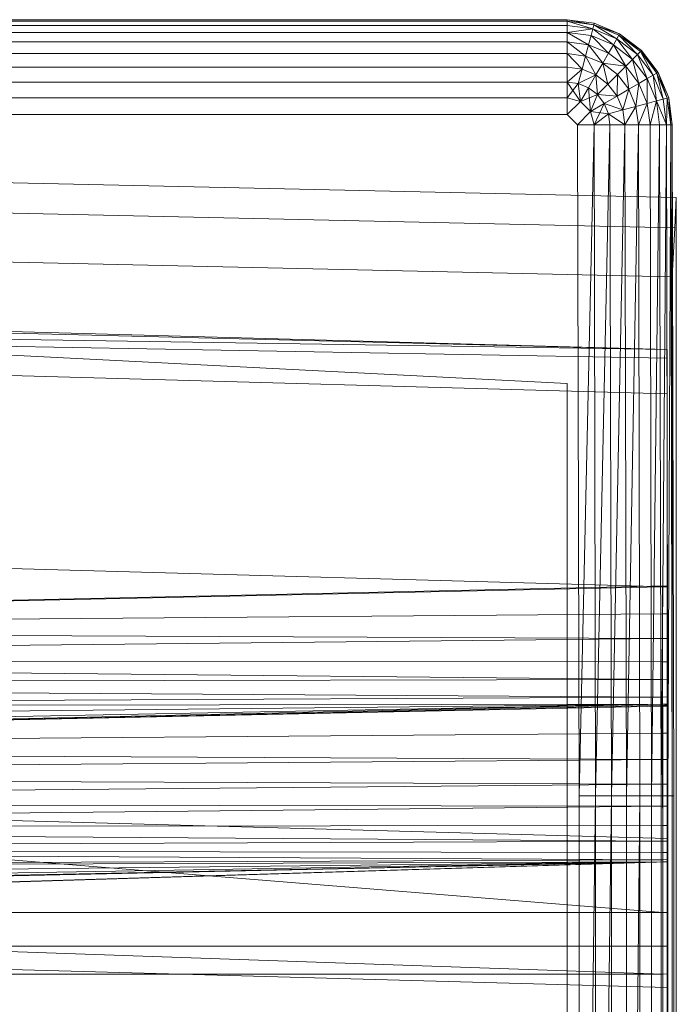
# Model space of a CAD drawing. Header units: metres. Extents: x 391.1 to 427.5, y 12.7 to 28.4.
# Tile 191 of 222: x 412.7825 to 412.874, y 19.1951 to 19.3322. Entities that reach past the tile are written whole.
import ezdxf

# ---------------------------------------------------------------- set-up
doc = ezdxf.new("R2010")
doc.units = ezdxf.units.M
doc.layers.add('A-DETL-____-MBND', color=7, linetype='Continuous', lineweight=18)

# ---------------------------------------------------------------- blocks, each defined once
blk = doc.blocks.new('Family - Inodor PS-1-153649-01_ENLLUMENAT_PS1')
at = {"layer": 'A-DETL-____-MBND', "color": 253, "true_color": 0xaaaaaa}
for p, q in [((0.57723, 0.40291), (0.71226, 0.40291)), ((0.57723, 0.40291), (0.71226, 0.40291)), ((0.57723, 0.40291), (0.71226, 0.40291)), ((0.71226, 0.40291), (0.57723, 0.40291)), ((0.57723, 0.40271), (0.71226, 0.40271)), ((0.71226, 0.40271), (0.57723, 0.40271)), ((0.57723, 0.40271), (0.71226, 0.40271)), ((0.57723, 0.40211), (0.71226, 0.40211)), ((0.71226, 0.40211), (0.57723, 0.40211)), ((0.57723, 0.40211), (0.71226, 0.40211)), ((0.71226, 0.40291), (0.71605, 0.40241)), ((0.71226, 0.40271), (0.71226, 0.40291)), ((0.71226, 0.40291), (0.71605, 0.40241)), ((0.71226, 0.40291), (0.71605, 0.40241)), ((0.71226, 0.40291), (0.71605, 0.40241)), ((0.71226, 0.40291), (0.716, 0.40221)), ((0.71226, 0.40271), (0.71226, 0.40291)), ((0.71226, 0.40291), (0.716, 0.40221)), ((0.71226, 0.40291), (0.71226, 0.40271)), ((0.71226, 0.40211), (0.71226, 0.40271)), ((0.71226, 0.40271), (0.716, 0.40221)), ((0.71226, 0.40211), (0.71226, 0.40271)), ((0.71226, 0.40271), (0.71584, 0.40164)), ((0.71226, 0.40271), (0.716, 0.40221)), ((0.71226, 0.40271), (0.71584, 0.40164)), ((0.71226, 0.40271), (0.71226, 0.40211)), ((0.71226, 0.40271), (0.716, 0.40221)), ((0.71226, 0.40211), (0.71226, 0.40114)), ((0.71226, 0.40211), (0.71584, 0.40164)), ((0.71226, 0.40211), (0.71226, 0.40114)), ((0.71226, 0.40211), (0.71584, 0.40164)), ((0.71226, 0.40211), (0.71226, 0.40114)), ((0.71226, 0.40211), (0.71584, 0.40164)), ((0.71584, 0.40164), (0.716, 0.40221)), ((0.71584, 0.40164), (0.716, 0.40221)), ((0.716, 0.40221), (0.71584, 0.40164)), ((0.716, 0.40221), (0.71605, 0.40241)), ((0.716, 0.40221), (0.71605, 0.40241)), ((0.71605, 0.40241), (0.716, 0.40221)), ((0.716, 0.40221), (0.71948, 0.40077)), ((0.716, 0.40221), (0.71948, 0.40077)), ((0.716, 0.40221), (0.71918, 0.40025)), ((0.716, 0.40221), (0.71918, 0.40025)), ((0.716, 0.40221), (0.71958, 0.40094)), ((0.716, 0.40221), (0.71948, 0.40077)), ((0.716, 0.40221), (0.71958, 0.40094)), ((0.71605, 0.40241), (0.71958, 0.40094)), ((0.71605, 0.40241), (0.71958, 0.40094)), ((0.71605, 0.40241), (0.71958, 0.40094)), ((0.71605, 0.40241), (0.71958, 0.40094)), ((0.57723, 0.40114), (0.71226, 0.40114)), ((0.71226, 0.40114), (0.57723, 0.40114)), ((0.57723, 0.40114), (0.71226, 0.40114)), ((0.71226, 0.40114), (0.71584, 0.40164)), ((0.71584, 0.40164), (0.71226, 0.40114)), ((0.71226, 0.39982), (0.71226, 0.40114)), ((0.71226, 0.40114), (0.71559, 0.4007)), ((0.71226, 0.39982), (0.71226, 0.40114)), ((0.71226, 0.40114), (0.71525, 0.39942)), ((0.71226, 0.40114), (0.71559, 0.4007)), ((0.71226, 0.40114), (0.71525, 0.39942)), ((0.71226, 0.40114), (0.71226, 0.39982)), ((0.71226, 0.40114), (0.71559, 0.4007)), ((0.71525, 0.39942), (0.71559, 0.4007)), ((0.71525, 0.39942), (0.71559, 0.4007)), ((0.71559, 0.4007), (0.71525, 0.39942)), ((0.71559, 0.4007), (0.71584, 0.40164)), ((0.71559, 0.4007), (0.71584, 0.40164)), ((0.71584, 0.40164), (0.71559, 0.4007)), ((0.71559, 0.4007), (0.7187, 0.39941)), ((0.71559, 0.4007), (0.7187, 0.39941)), ((0.71559, 0.4007), (0.71804, 0.39827)), ((0.71559, 0.4007), (0.71804, 0.39827)), ((0.71559, 0.4007), (0.7187, 0.39941)), ((0.71584, 0.40164), (0.71918, 0.40025)), ((0.71584, 0.40164), (0.71918, 0.40025)), ((0.71584, 0.40164), (0.7187, 0.39941)), ((0.71584, 0.40164), (0.7187, 0.39941)), ((0.71584, 0.40164), (0.71918, 0.40025)), ((0.71918, 0.40025), (0.71948, 0.40077)), ((0.71918, 0.40025), (0.71948, 0.40077)), ((0.71948, 0.40077), (0.71918, 0.40025)), ((0.71948, 0.40077), (0.71958, 0.40094)), ((0.71948, 0.40077), (0.71958, 0.40094)), ((0.71958, 0.40094), (0.71948, 0.40077)), ((0.71948, 0.40077), (0.72247, 0.39847)), ((0.71948, 0.40077), (0.72247, 0.39847)), ((0.71948, 0.40077), (0.72205, 0.39805)), ((0.71948, 0.40077), (0.72205, 0.39805)), ((0.71948, 0.40077), (0.72262, 0.39862)), ((0.71948, 0.40077), (0.72247, 0.39847)), ((0.71948, 0.40077), (0.72262, 0.39862)), ((0.71958, 0.40094), (0.72262, 0.39862)), ((0.71958, 0.40094), (0.72262, 0.39862)), ((0.71958, 0.40094), (0.72262, 0.39862)), ((0.71958, 0.40094), (0.72262, 0.39862)), ((0.57723, 0.39982), (0.71226, 0.39982)), ((0.71226, 0.39982), (0.57723, 0.39982)), ((0.57723, 0.39982), (0.71226, 0.39982)), ((0.71226, 0.39819), (0.71226, 0.39982)), ((0.71226, 0.39982), (0.71525, 0.39942)), ((0.71226, 0.39819), (0.71226, 0.39982)), ((0.71226, 0.39982), (0.71483, 0.39785)), ((0.71226, 0.39982), (0.71525, 0.39942)), ((0.71226, 0.39982), (0.71483, 0.39785)), ((0.71226, 0.39982), (0.71226, 0.39819)), ((0.71226, 0.39982), (0.71525, 0.39942)), ((0.71483, 0.39785), (0.71525, 0.39942)), ((0.71483, 0.39785), (0.71525, 0.39942)), ((0.71525, 0.39942), (0.71483, 0.39785)), ((0.71525, 0.39942), (0.71804, 0.39827)), ((0.71525, 0.39942), (0.71722, 0.39686)), ((0.71525, 0.39942), (0.71804, 0.39827)), ((0.71525, 0.39942), (0.71722, 0.39686)), ((0.71525, 0.39942), (0.71804, 0.39827)), ((0.71804, 0.39827), (0.7187, 0.39941)), ((0.71804, 0.39827), (0.7187, 0.39941)), ((0.7187, 0.39941), (0.71804, 0.39827)), ((0.7187, 0.39941), (0.71918, 0.40025)), ((0.7187, 0.39941), (0.71918, 0.40025)), ((0.71918, 0.40025), (0.7187, 0.39941)), ((0.7187, 0.39941), (0.72136, 0.39736)), ((0.7187, 0.39941), (0.72136, 0.39736)), ((0.7187, 0.39941), (0.72043, 0.39643)), ((0.7187, 0.39941), (0.72043, 0.39643)), ((0.7187, 0.39941), (0.72136, 0.39736)), ((0.71918, 0.40025), (0.72205, 0.39805)), ((0.71918, 0.40025), (0.72205, 0.39805)), ((0.71918, 0.40025), (0.72136, 0.39736)), ((0.71918, 0.40025), (0.72136, 0.39736)), ((0.71918, 0.40025), (0.72205, 0.39805)), ((0.57723, 0.39819), (0.71226, 0.39819)), ((0.71226, 0.39819), (0.57723, 0.39819)), ((0.57723, 0.39819), (0.71226, 0.39819)), ((0.71226, 0.39631), (0.71226, 0.39819)), ((0.71226, 0.39819), (0.71483, 0.39785)), ((0.71226, 0.39631), (0.71226, 0.39819)), ((0.71226, 0.39819), (0.71434, 0.39603)), ((0.71226, 0.39819), (0.71483, 0.39785)), ((0.71226, 0.39819), (0.71434, 0.39603)), ((0.71226, 0.39819), (0.71226, 0.39631)), ((0.71226, 0.39819), (0.71483, 0.39785)), ((0.71434, 0.39603), (0.71483, 0.39785)), ((0.71434, 0.39603), (0.71483, 0.39785)), ((0.71483, 0.39785), (0.71434, 0.39603)), ((0.71483, 0.39785), (0.71722, 0.39686)), ((0.71483, 0.39785), (0.71628, 0.39523)), ((0.71483, 0.39785), (0.71722, 0.39686)), ((0.71483, 0.39785), (0.71628, 0.39523)), ((0.71483, 0.39785), (0.71722, 0.39686)), ((0.71722, 0.39686), (0.71804, 0.39827)), ((0.71722, 0.39686), (0.71804, 0.39827)), ((0.71804, 0.39827), (0.71722, 0.39686)), ((0.71804, 0.39827), (0.72043, 0.39643)), ((0.71804, 0.39827), (0.72043, 0.39643)), ((0.71804, 0.39827), (0.72043, 0.39643)), ((0.72136, 0.39736), (0.72205, 0.39805)), ((0.72136, 0.39736), (0.72205, 0.39805)), ((0.72205, 0.39805), (0.72136, 0.39736)), ((0.72205, 0.39805), (0.72247, 0.39847)), ((0.72205, 0.39805), (0.72247, 0.39847)), ((0.72247, 0.39847), (0.72205, 0.39805)), ((0.72205, 0.39805), (0.72425, 0.39518)), ((0.72205, 0.39805), (0.72425, 0.39518)), ((0.72205, 0.39805), (0.72341, 0.3947)), ((0.72205, 0.39805), (0.72341, 0.3947)), ((0.72205, 0.39805), (0.72425, 0.39518)), ((0.72247, 0.39847), (0.72262, 0.39862)), ((0.72247, 0.39847), (0.72262, 0.39862)), ((0.72262, 0.39862), (0.72247, 0.39847)), ((0.72247, 0.39847), (0.72477, 0.39548)), ((0.72247, 0.39847), (0.72477, 0.39548)), ((0.72247, 0.39847), (0.72425, 0.39518)), ((0.72247, 0.39847), (0.72425, 0.39518)), ((0.72247, 0.39847), (0.72477, 0.39548)), ((0.72262, 0.39862), (0.72494, 0.39558)), ((0.72262, 0.39862), (0.72494, 0.39558)), ((0.72262, 0.39862), (0.72494, 0.39558)), ((0.72262, 0.39862), (0.72494, 0.39558)), ((0.72262, 0.39862), (0.72477, 0.39548)), ((0.72262, 0.39862), (0.72477, 0.39548)), ((0.57723, 0.39631), (0.71226, 0.39631)), ((0.71226, 0.39631), (0.57723, 0.39631)), ((0.57723, 0.39631), (0.71226, 0.39631)), ((0.71226, 0.39631), (0.71226, 0.39423)), ((0.71226, 0.39631), (0.71434, 0.39603)), ((0.71226, 0.39631), (0.71226, 0.39423)), ((0.71226, 0.39631), (0.71434, 0.39603)), ((0.71226, 0.39631), (0.71226, 0.39423)), ((0.71226, 0.39631), (0.71434, 0.39603)), ((0.71628, 0.39523), (0.71722, 0.39686)), ((0.71628, 0.39523), (0.71722, 0.39686)), ((0.71722, 0.39686), (0.71628, 0.39523)), ((0.71722, 0.39686), (0.71928, 0.39528)), ((0.71722, 0.39686), (0.71795, 0.39395)), ((0.71722, 0.39686), (0.71928, 0.39528)), ((0.71722, 0.39686), (0.71795, 0.39395)), ((0.71722, 0.39686), (0.72043, 0.39643)), ((0.71722, 0.39686), (0.71928, 0.39528)), ((0.71722, 0.39686), (0.72043, 0.39643)), ((0.71928, 0.39528), (0.72043, 0.39643)), ((0.71928, 0.39528), (0.72043, 0.39643)), ((0.72043, 0.39643), (0.71928, 0.39528)), ((0.72043, 0.39643), (0.72136, 0.39736)), ((0.72043, 0.39643), (0.72136, 0.39736)), ((0.72136, 0.39736), (0.72043, 0.39643)), ((0.72043, 0.39643), (0.72227, 0.39404)), ((0.72043, 0.39643), (0.72227, 0.39404)), ((0.72043, 0.39643), (0.72086, 0.39322)), ((0.72043, 0.39643), (0.72086, 0.39322)), ((0.72043, 0.39643), (0.72227, 0.39404)), ((0.72136, 0.39736), (0.72341, 0.3947)), ((0.72136, 0.39736), (0.72341, 0.3947)), ((0.72136, 0.39736), (0.72227, 0.39404)), ((0.72136, 0.39736), (0.72227, 0.39404)), ((0.72136, 0.39736), (0.72341, 0.3947)), ((0.71226, 0.39423), (0.71434, 0.39603)), ((0.71434, 0.39603), (0.71226, 0.39423)), ((0.71434, 0.39603), (0.7138, 0.39402)), ((0.71434, 0.39603), (0.7138, 0.39402)), ((0.71434, 0.39603), (0.7138, 0.39402)), ((0.7138, 0.39402), (0.71628, 0.39523)), ((0.71628, 0.39523), (0.7138, 0.39402)), ((0.71434, 0.39603), (0.71628, 0.39523)), ((0.71434, 0.39603), (0.71628, 0.39523)), ((0.71434, 0.39603), (0.71628, 0.39523)), ((0.71524, 0.39343), (0.71628, 0.39523)), ((0.71524, 0.39343), (0.71628, 0.39523)), ((0.71628, 0.39523), (0.71524, 0.39343)), ((0.71628, 0.39523), (0.71795, 0.39395)), ((0.71628, 0.39523), (0.71648, 0.39248)), ((0.71628, 0.39523), (0.71795, 0.39395)), ((0.71628, 0.39523), (0.71648, 0.39248)), ((0.71628, 0.39523), (0.71795, 0.39395)), ((0.71795, 0.39395), (0.71928, 0.39528)), ((0.71795, 0.39395), (0.71928, 0.39528)), ((0.71928, 0.39528), (0.71795, 0.39395)), ((0.71928, 0.39528), (0.71923, 0.39228)), ((0.71928, 0.39528), (0.71923, 0.39228)), ((0.71928, 0.39528), (0.72086, 0.39322)), ((0.71928, 0.39528), (0.72086, 0.39322)), ((0.71928, 0.39528), (0.72086, 0.39322)), ((0.72341, 0.3947), (0.72425, 0.39518)), ((0.72341, 0.3947), (0.72425, 0.39518)), ((0.72425, 0.39518), (0.72341, 0.3947)), ((0.72425, 0.39518), (0.72477, 0.39548)), ((0.72425, 0.39518), (0.72477, 0.39548)), ((0.72477, 0.39548), (0.72425, 0.39518)), ((0.72425, 0.39518), (0.72564, 0.39184)), ((0.72425, 0.39518), (0.72564, 0.39184)), ((0.72425, 0.39518), (0.7247, 0.39159)), ((0.72425, 0.39518), (0.7247, 0.39159)), ((0.72425, 0.39518), (0.72564, 0.39184)), ((0.72477, 0.39548), (0.72494, 0.39558)), ((0.72477, 0.39548), (0.72494, 0.39558)), ((0.72494, 0.39558), (0.72477, 0.39548)), ((0.72477, 0.39548), (0.72621, 0.392)), ((0.72477, 0.39548), (0.72621, 0.392)), ((0.72477, 0.39548), (0.72564, 0.39184)), ((0.72477, 0.39548), (0.72564, 0.39184)), ((0.72477, 0.39548), (0.72621, 0.392)), ((0.72494, 0.39558), (0.72641, 0.39205)), ((0.72494, 0.39558), (0.72641, 0.39205)), ((0.72494, 0.39558), (0.72641, 0.39205)), ((0.72494, 0.39558), (0.72641, 0.39205)), ((0.72494, 0.39558), (0.72621, 0.392)), ((0.72494, 0.39558), (0.72621, 0.392)), ((0.57723, 0.39423), (0.71226, 0.39423)), ((0.71226, 0.39423), (0.57723, 0.39423)), ((0.57723, 0.39423), (0.71226, 0.39423)), ((0.71226, 0.39423), (0.71226, 0.39201)), ((0.71226, 0.39423), (0.7138, 0.39402)), ((0.71226, 0.39201), (0.71226, 0.39423)), ((0.71226, 0.39423), (0.71413, 0.39151)), ((0.71226, 0.39423), (0.7138, 0.39402)), ((0.71226, 0.39423), (0.71413, 0.39151)), ((0.71226, 0.39423), (0.71226, 0.39201)), ((0.71226, 0.39423), (0.7138, 0.39402)), ((0.71226, 0.39201), (0.7138, 0.39402)), ((0.7138, 0.39402), (0.71413, 0.39151)), ((0.7138, 0.39402), (0.71524, 0.39343)), ((0.7138, 0.39402), (0.71524, 0.39343)), ((0.7138, 0.39402), (0.71413, 0.39151)), ((0.7138, 0.39402), (0.71413, 0.39151)), ((0.7138, 0.39402), (0.71524, 0.39343)), ((0.71648, 0.39248), (0.71795, 0.39395)), ((0.71648, 0.39248), (0.71795, 0.39395)), ((0.71795, 0.39395), (0.71648, 0.39248)), ((0.71795, 0.39395), (0.71923, 0.39228)), ((0.71795, 0.39395), (0.71923, 0.39228)), ((0.71795, 0.39395), (0.71923, 0.39228)), ((0.72086, 0.39322), (0.72227, 0.39404)), ((0.72086, 0.39322), (0.72227, 0.39404)), ((0.72227, 0.39404), (0.72086, 0.39322)), ((0.72227, 0.39404), (0.72185, 0.39083)), ((0.72227, 0.39404), (0.72185, 0.39083)), ((0.72227, 0.39404), (0.72341, 0.3947)), ((0.72227, 0.39404), (0.72341, 0.3947)), ((0.72341, 0.3947), (0.72227, 0.39404)), ((0.72227, 0.39404), (0.72342, 0.39125)), ((0.72227, 0.39404), (0.72342, 0.39125)), ((0.72227, 0.39404), (0.72342, 0.39125)), ((0.72341, 0.3947), (0.7247, 0.39159)), ((0.72341, 0.3947), (0.7247, 0.39159)), ((0.72341, 0.3947), (0.72342, 0.39125)), ((0.72341, 0.3947), (0.72342, 0.39125)), ((0.72341, 0.3947), (0.7247, 0.39159)), ((0.71413, 0.39151), (0.71524, 0.39343)), ((0.71413, 0.39151), (0.71524, 0.39343)), ((0.71524, 0.39343), (0.71413, 0.39151)), ((0.71413, 0.39151), (0.71648, 0.39248)), ((0.71524, 0.39343), (0.71648, 0.39248)), ((0.71524, 0.39343), (0.71551, 0.39013)), ((0.71524, 0.39343), (0.71648, 0.39248)), ((0.71524, 0.39343), (0.71551, 0.39013)), ((0.71524, 0.39343), (0.71648, 0.39248)), ((0.71551, 0.39013), (0.71648, 0.39248)), ((0.71648, 0.39248), (0.71551, 0.39013)), ((0.71648, 0.39248), (0.71551, 0.39013)), ((0.71648, 0.39248), (0.71743, 0.39124)), ((0.71648, 0.39248), (0.71743, 0.39124)), ((0.71648, 0.39248), (0.71923, 0.39228)), ((0.71648, 0.39248), (0.71743, 0.39124)), ((0.71648, 0.39248), (0.71923, 0.39228)), ((0.71743, 0.39124), (0.71923, 0.39228)), ((0.71743, 0.39124), (0.71923, 0.39228)), ((0.71923, 0.39228), (0.71743, 0.39124)), ((0.71923, 0.39228), (0.72086, 0.39322)), ((0.71923, 0.39228), (0.72086, 0.39322)), ((0.72086, 0.39322), (0.71923, 0.39228)), ((0.71923, 0.39228), (0.72003, 0.39034)), ((0.71923, 0.39228), (0.72003, 0.39034)), ((0.71923, 0.39228), (0.72003, 0.39034)), ((0.72086, 0.39322), (0.72003, 0.39034)), ((0.72086, 0.39322), (0.72003, 0.39034)), ((0.72086, 0.39322), (0.72185, 0.39083)), ((0.72086, 0.39322), (0.72185, 0.39083)), ((0.72086, 0.39322), (0.72185, 0.39083)), ((0.57723, 0.39201), (0.71226, 0.39201)), ((0.71226, 0.39201), (0.57723, 0.39201)), ((0.57723, 0.39201), (0.71226, 0.39201)), ((0.71226, 0.39201), (0.71226, 0.38973)), ((0.71226, 0.39201), (0.71413, 0.39151)), ((0.71226, 0.39201), (0.71226, 0.38973)), ((0.71226, 0.39201), (0.71413, 0.39151)), ((0.71226, 0.39201), (0.71226, 0.38973)), ((0.71226, 0.39201), (0.71413, 0.39151)), ((0.71226, 0.38973), (0.71413, 0.39151)), ((0.71226, 0.38973), (0.71413, 0.39151)), ((0.71413, 0.39151), (0.71226, 0.38973)), ((0.71413, 0.39151), (0.71551, 0.39013)), ((0.71551, 0.39013), (0.71413, 0.39151)), ((0.71413, 0.39151), (0.71551, 0.39013)), ((0.71551, 0.39013), (0.71743, 0.39124)), ((0.71551, 0.39013), (0.71743, 0.39124)), ((0.71743, 0.39124), (0.71551, 0.39013)), ((0.71743, 0.39124), (0.71601, 0.38826)), ((0.71743, 0.39124), (0.71601, 0.38826)), ((0.71743, 0.39124), (0.71802, 0.3898)), ((0.71743, 0.39124), (0.71802, 0.3898)), ((0.71743, 0.39124), (0.72003, 0.39034)), ((0.71743, 0.39124), (0.71802, 0.3898)), ((0.71743, 0.39124), (0.72003, 0.39034)), ((0.72003, 0.39034), (0.72185, 0.39083)), ((0.72003, 0.39034), (0.72185, 0.39083)), ((0.72185, 0.39083), (0.72003, 0.39034)), ((0.72031, 0.38826), (0.72185, 0.39083)), ((0.72185, 0.39083), (0.72031, 0.38826)), ((0.72185, 0.39083), (0.72342, 0.39125)), ((0.72185, 0.39083), (0.72342, 0.39125)), ((0.72342, 0.39125), (0.72185, 0.39083)), ((0.72185, 0.39083), (0.72219, 0.38826)), ((0.72185, 0.39083), (0.72219, 0.38826)), ((0.72185, 0.39083), (0.72219, 0.38826)), ((0.72219, 0.38826), (0.72342, 0.39125)), ((0.72342, 0.39125), (0.72219, 0.38826)), ((0.72342, 0.39125), (0.7247, 0.39159)), ((0.72342, 0.39125), (0.7247, 0.39159)), ((0.7247, 0.39159), (0.72342, 0.39125)), ((0.72342, 0.39125), (0.72382, 0.38826)), ((0.72342, 0.39125), (0.72382, 0.38826)), ((0.72342, 0.39125), (0.72382, 0.38826)), ((0.72382, 0.38826), (0.7247, 0.39159)), ((0.7247, 0.39159), (0.72382, 0.38826)), ((0.7247, 0.39159), (0.72564, 0.39184)), ((0.7247, 0.39159), (0.72564, 0.39184)), ((0.72564, 0.39184), (0.7247, 0.39159)), ((0.72514, 0.38826), (0.7247, 0.39159)), ((0.72514, 0.38826), (0.7247, 0.39159)), ((0.7247, 0.39159), (0.72611, 0.38826)), ((0.7247, 0.39159), (0.72611, 0.38826)), ((0.7247, 0.39159), (0.72514, 0.38826)), ((0.72564, 0.39184), (0.72621, 0.392)), ((0.72564, 0.39184), (0.72621, 0.392)), ((0.72621, 0.392), (0.72564, 0.39184)), ((0.72564, 0.39184), (0.72611, 0.38826)), ((0.72564, 0.39184), (0.72611, 0.38826)), ((0.72564, 0.39184), (0.72611, 0.38826)), ((0.72611, 0.38826), (0.72621, 0.392)), ((0.72621, 0.392), (0.72611, 0.38826)), ((0.72621, 0.392), (0.72641, 0.39205)), ((0.72621, 0.392), (0.72641, 0.39205)), ((0.72641, 0.39205), (0.72621, 0.392)), ((0.72621, 0.392), (0.72671, 0.38826)), ((0.72621, 0.392), (0.72671, 0.38826)), ((0.72621, 0.392), (0.72671, 0.38826)), ((0.72641, 0.39205), (0.72691, 0.38826)), ((0.72641, 0.39205), (0.72691, 0.38826)), ((0.72641, 0.39205), (0.72691, 0.38826)), ((0.72671, 0.38826), (0.72641, 0.39205)), ((0.72641, 0.39205), (0.72691, 0.38826)), ((0.72641, 0.39205), (0.72671, 0.38826)), ((0.57723, 0.38973), (0.71226, 0.38973)), ((0.71226, 0.38973), (0.57723, 0.38973)), ((0.57723, 0.38973), (0.71226, 0.38973)), ((0.71226, 0.38973), (0.71373, 0.38826)), ((0.71373, 0.38826), (0.71226, 0.38973)), ((0.71226, 0.38973), (0.71373, 0.38826)), ((0.71373, 0.38826), (0.71551, 0.39013)), ((0.71551, 0.39013), (0.71373, 0.38826)), ((0.71551, 0.39013), (0.71373, 0.38826)), ((0.71551, 0.39013), (0.71601, 0.38826)), ((0.71551, 0.39013), (0.71802, 0.3898)), ((0.71551, 0.39013), (0.71601, 0.38826)), ((0.71551, 0.39013), (0.71601, 0.38826)), ((0.71601, 0.38826), (0.71802, 0.3898)), ((0.71601, 0.38826), (0.71802, 0.3898)), ((0.71802, 0.3898), (0.71601, 0.38826)), ((0.71802, 0.3898), (0.72003, 0.39034)), ((0.71802, 0.3898), (0.72003, 0.39034)), ((0.72003, 0.39034), (0.71802, 0.3898)), ((0.71823, 0.38826), (0.71802, 0.3898)), ((0.71823, 0.38826), (0.71802, 0.3898)), ((0.71802, 0.3898), (0.72031, 0.38826)), ((0.71802, 0.3898), (0.72031, 0.38826)), ((0.71802, 0.3898), (0.71823, 0.38826)), ((0.72003, 0.39034), (0.72031, 0.38826)), ((0.72003, 0.39034), (0.72031, 0.38826)), ((0.72003, 0.39034), (0.72031, 0.38826)), ((0.71373, 0.38826), (0.71393, 0.29485)), ((0.71373, 0.38826), (0.71601, 0.38826)), ((0.71393, 0.29485), (0.71373, 0.38826)), ((0.71373, 0.38826), (0.71601, 0.38826)), ((0.71373, 0.38826), (0.71393, 0.29485)), ((0.71601, 0.38826), (0.71373, 0.38826)), ((0.71393, 0.29485), (0.71601, 0.38826)), ((0.71601, 0.38826), (0.71393, 0.29485)), ((0.71601, 0.38826), (0.71621, 0.29485)), ((0.71601, 0.38826), (0.71823, 0.38826)), ((0.71601, 0.38826), (0.71621, 0.29485)), ((0.71601, 0.38826), (0.71823, 0.38826)), ((0.71601, 0.38826), (0.71621, 0.29485)), ((0.71601, 0.38826), (0.71823, 0.38826)), ((0.71621, 0.29485), (0.71823, 0.38826)), ((0.71823, 0.38826), (0.71621, 0.29485)), ((0.71823, 0.38826), (0.71843, 0.29485)), ((0.71823, 0.38826), (0.72031, 0.38826)), ((0.71823, 0.38826), (0.71843, 0.29485)), ((0.71823, 0.38826), (0.72031, 0.38826)), ((0.71823, 0.38826), (0.71843, 0.29485)), ((0.71823, 0.38826), (0.72031, 0.38826)), ((0.71843, 0.29485), (0.72031, 0.38826)), ((0.72031, 0.38826), (0.71843, 0.29485)), ((0.72031, 0.38826), (0.72051, 0.29485)), ((0.72031, 0.38826), (0.72219, 0.38826)), ((0.72031, 0.38826), (0.72051, 0.29485)), ((0.72031, 0.38826), (0.72219, 0.38826)), ((0.72031, 0.38826), (0.72051, 0.29485)), ((0.72031, 0.38826), (0.72219, 0.38826)), ((0.72051, 0.29485), (0.72219, 0.38826)), ((0.72219, 0.38826), (0.72051, 0.29485)), ((0.72219, 0.38826), (0.72239, 0.29485)), ((0.72219, 0.38826), (0.72382, 0.38826)), ((0.72239, 0.29485), (0.72219, 0.38826)), ((0.72382, 0.38826), (0.72219, 0.38826)), ((0.72219, 0.38826), (0.72239, 0.29485)), ((0.72219, 0.38826), (0.72382, 0.38826)), ((0.72382, 0.38826), (0.72402, 0.29485)), ((0.72382, 0.38826), (0.72514, 0.38826)), ((0.72382, 0.38826), (0.72402, 0.29485)), ((0.72382, 0.38826), (0.72514, 0.38826)), ((0.72382, 0.38826), (0.72402, 0.29485)), ((0.72382, 0.38826), (0.72514, 0.38826)), ((0.72402, 0.29485), (0.72514, 0.38826)), ((0.72514, 0.38826), (0.72402, 0.29485)), ((0.72514, 0.38826), (0.72534, 0.29485)), ((0.72514, 0.38826), (0.72611, 0.38826)), ((0.72514, 0.38826), (0.72534, 0.29485)), ((0.72514, 0.38826), (0.72611, 0.38826)), ((0.72514, 0.38826), (0.72534, 0.29485)), ((0.72514, 0.38826), (0.72611, 0.38826)), ((0.72534, 0.29485), (0.72611, 0.38826)), ((0.72611, 0.38826), (0.72534, 0.29485)), ((0.72611, 0.38826), (0.72631, 0.29485)), ((0.72611, 0.38826), (0.72671, 0.38826)), ((0.72611, 0.38826), (0.72631, 0.29485)), ((0.72611, 0.38826), (0.72671, 0.38826)), ((0.72611, 0.38826), (0.72631, 0.29485)), ((0.72611, 0.38826), (0.72671, 0.38826)), ((0.72631, 0.29485), (0.72671, 0.38826)), ((0.72671, 0.38826), (0.72631, 0.29485)), ((0.72671, 0.38826), (0.72691, 0.29485)), ((0.72671, 0.38826), (0.72691, 0.38826)), ((0.72691, 0.29485), (0.72671, 0.38826)), ((0.72691, 0.38826), (0.72671, 0.38826)), ((0.72671, 0.38826), (0.72691, 0.29485)), ((0.72671, 0.38826), (0.72691, 0.38826)), ((0.72691, 0.38826), (0.72711, 0.29485)), ((0.72691, 0.38826), (0.72691, 0.01465)), ((0.72691, 0.38826), (0.72691, 0.01465)), ((0.72691, 0.38826), (0.72711, 0.29485)), ((0.72747, 0.37814), (0.40793, 0.38526)), ((0.72747, 0.37814), (0.40793, 0.38526)), ((0.72725, 0.37392), (0.40776, 0.38104)), ((0.72725, 0.37392), (0.40776, 0.38104)), ((0.72725, 0.37392), (0.72747, 0.37814)), ((0.72747, 0.37814), (0.72725, 0.37392)), ((0.72747, 0.37392), (0.72747, 0.37814)), ((0.72747, 0.37814), (0.72747, 0.37392)), ((0.72691, 0.36709), (0.40749, 0.3742)), ((0.72691, 0.36709), (0.40749, 0.3742)), ((0.72691, 0.36709), (0.72725, 0.37392)), ((0.72725, 0.37392), (0.72691, 0.36709)), ((0.72747, 0.36709), (0.72747, 0.37392)), ((0.72747, 0.37392), (0.72747, 0.36709)), ((0.21652, 0.37104), (0.7262, 0.35697)), ((0.21652, 0.36986), (0.7262, 0.35697)), ((0.72691, 0.03874), (0.72691, 0.36709)), ((0.72691, 0.36709), (0.72691, 0.03874)), ((0.72747, 0.03874), (0.72747, 0.36709)), ((0.72747, 0.36709), (0.72747, 0.03874)), ((0.21652, 0.36491), (0.7262, 0.35083)), ((0.21652, 0.36491), (0.7262, 0.35578)), ((0.21652, 0.36491), (0.7262, 0.35697)), ((0.54781, 0.36063), (0.71226, 0.35226)), ((0.71226, 0.35226), (0.57586, 0.3592)), ((0.7262, 0.35697), (0.7262, 0.35578)), ((0.7262, 0.35578), (0.7262, 0.35083)), ((0.71226, 0.04887), (0.71226, 0.35226)), ((0.71226, 0.04887), (0.71226, 0.35226)), ((0.7262, 0.35083), (0.7262, 0.32395)), ((0.21652, 0.33803), (0.7262, 0.32395)), ((0.44566, 0.31794), (0.7262, 0.32408)), ((0.72555, 0.32395), (0.44566, 0.31794)), ((0.72555, 0.32395), (0.44566, 0.31794)), ((0.72555, 0.32395), (0.7262, 0.32397)), ((0.72555, 0.32395), (0.7262, 0.32397)), ((0.72555, 0.32395), (0.7262, 0.32396)), ((0.7262, 0.32396), (0.72555, 0.32395)), ((0.72555, 0.32395), (0.72555, 0.32019)), ((0.72555, 0.32019), (0.72555, 0.32395)), ((0.72555, 0.32395), (0.7262, 0.32394)), ((0.7262, 0.32394), (0.72555, 0.32395)), ((0.72555, 0.32395), (0.7262, 0.32395)), ((0.7262, 0.32395), (0.72555, 0.32395)), ((0.7262, 0.32397), (0.7262, 0.32408)), ((0.7262, 0.32396), (0.7262, 0.32397)), ((0.7262, 0.32395), (0.7262, 0.32396)), ((0.7262, 0.32395), (0.7262, 0.28891)), ((0.7262, 0.32394), (0.7262, 0.32395)), ((0.7262, 0.3202), (0.7262, 0.32394)), ((0.44566, 0.31794), (0.72555, 0.32019)), ((0.72555, 0.32019), (0.44566, 0.31794)), ((0.72555, 0.32019), (0.7262, 0.3202)), ((0.72555, 0.32019), (0.7262, 0.3202)), ((0.72555, 0.31677), (0.72555, 0.32019)), ((0.72555, 0.32019), (0.7262, 0.32018)), ((0.72555, 0.32019), (0.72555, 0.31677)), ((0.7262, 0.32018), (0.72555, 0.32019)), ((0.72555, 0.32019), (0.7262, 0.32019)), ((0.7262, 0.32019), (0.72555, 0.32019)), ((0.7262, 0.32019), (0.7262, 0.3202)), ((0.7262, 0.32018), (0.7262, 0.32019)), ((0.7262, 0.31677), (0.7262, 0.32018)), ((0.44566, 0.31794), (0.72555, 0.31677)), ((0.44566, 0.31794), (0.72555, 0.31677)), ((0.44566, 0.31384), (0.72555, 0.31677)), ((0.72555, 0.31677), (0.44566, 0.31384)), ((0.72555, 0.31677), (0.72555, 0.31349)), ((0.72555, 0.31349), (0.72555, 0.31677)), ((0.72555, 0.31677), (0.7262, 0.31677)), ((0.7262, 0.31677), (0.72555, 0.31677)), ((0.72555, 0.31677), (0.7262, 0.31677)), ((0.72555, 0.31677), (0.7262, 0.31677)), ((0.7262, 0.3135), (0.7262, 0.31677)), ((0.7262, 0.31677), (0.7262, 0.31677)), ((0.44566, 0.31384), (0.72555, 0.31105)), ((0.44566, 0.31384), (0.72555, 0.31349)), ((0.44566, 0.31384), (0.72555, 0.31105)), ((0.44566, 0.31384), (0.72555, 0.31349)), ((0.72555, 0.31349), (0.7262, 0.3135)), ((0.72555, 0.31349), (0.7262, 0.3135)), ((0.72555, 0.31349), (0.72555, 0.31105)), ((0.72555, 0.31105), (0.72555, 0.31349)), ((0.7262, 0.31107), (0.7262, 0.3135)), ((0.44566, 0.31043), (0.72555, 0.31105)), ((0.72555, 0.31105), (0.44566, 0.31043)), ((0.44566, 0.31043), (0.72555, 0.3086)), ((0.44566, 0.31043), (0.72555, 0.3086)), ((0.72555, 0.31105), (0.7262, 0.31107)), ((0.72555, 0.31105), (0.7262, 0.31107)), ((0.72555, 0.31105), (0.72555, 0.3086)), ((0.72555, 0.3086), (0.72555, 0.31105)), ((0.7262, 0.30863), (0.7262, 0.31107)), ((0.72555, 0.3086), (0.44566, 0.30715)), ((0.72555, 0.3086), (0.44566, 0.30715)), ((0.72555, 0.3086), (0.7262, 0.30863)), ((0.72555, 0.3086), (0.7262, 0.30863)), ((0.72555, 0.3086), (0.72555, 0.3076)), ((0.72555, 0.3076), (0.72555, 0.3086)), ((0.7262, 0.30763), (0.7262, 0.30863)), ((0.44566, 0.30226), (0.72555, 0.3076)), ((0.44566, 0.30471), (0.72555, 0.3076)), ((0.72555, 0.3076), (0.44566, 0.30226)), ((0.44566, 0.30715), (0.72555, 0.3076)), ((0.72555, 0.3076), (0.44566, 0.30471)), ((0.72555, 0.3076), (0.44566, 0.30715)), ((0.44571, 0.30135), (0.7262, 0.30749)), ((0.7256, 0.30735), (0.44571, 0.30135)), ((0.7256, 0.30735), (0.44571, 0.30135)), ((0.44572, 0.30126), (0.72555, 0.3076)), ((0.72555, 0.3076), (0.44572, 0.30126)), ((0.72555, 0.3076), (0.7262, 0.30763)), ((0.72555, 0.3076), (0.7262, 0.30763)), ((0.72561, 0.27859), (0.72555, 0.3076)), ((0.72555, 0.3076), (0.7262, 0.30752)), ((0.72555, 0.3076), (0.72561, 0.27859)), ((0.7262, 0.30752), (0.72555, 0.3076)), ((0.7256, 0.30735), (0.7262, 0.30739)), ((0.7256, 0.30735), (0.7262, 0.30739)), ((0.7256, 0.30735), (0.7262, 0.30737)), ((0.7262, 0.30737), (0.7256, 0.30735)), ((0.7256, 0.30735), (0.7262, 0.30736)), ((0.7262, 0.30736), (0.7256, 0.30735)), ((0.7256, 0.30735), (0.7256, 0.30358)), ((0.7256, 0.30358), (0.7256, 0.30735)), ((0.7256, 0.30735), (0.7262, 0.30735)), ((0.7262, 0.30735), (0.7256, 0.30735)), ((0.7262, 0.30752), (0.7262, 0.30763)), ((0.7262, 0.27862), (0.7262, 0.30752)), ((0.7262, 0.30739), (0.7262, 0.30749)), ((0.7262, 0.30737), (0.7262, 0.30739)), ((0.7262, 0.30736), (0.7262, 0.30737)), ((0.7262, 0.30735), (0.7262, 0.30736)), ((0.7262, 0.30359), (0.7262, 0.30735)), ((0.21652, 0.30299), (0.7262, 0.28891)), ((0.44571, 0.30135), (0.7256, 0.30358)), ((0.7256, 0.30358), (0.44571, 0.30135)), ((0.7256, 0.30358), (0.7262, 0.30359)), ((0.7256, 0.30358), (0.7262, 0.30359)), ((0.7256, 0.30358), (0.7256, 0.29992)), ((0.7256, 0.29992), (0.7256, 0.30358)), ((0.7256, 0.30358), (0.7262, 0.30358)), ((0.7262, 0.30358), (0.7256, 0.30358)), ((0.7262, 0.30358), (0.7262, 0.30359)), ((0.7262, 0.29993), (0.7262, 0.30358)), ((0.44571, 0.30135), (0.7256, 0.29992)), ((0.44571, 0.30135), (0.7256, 0.29992)), ((0.44572, 0.30126), (0.72561, 0.27859)), ((0.44572, 0.30126), (0.72561, 0.27859)), ((0.44571, 0.29758), (0.7256, 0.29992)), ((0.7256, 0.29992), (0.44571, 0.29758)), ((0.7256, 0.29992), (0.7262, 0.29993)), ((0.7256, 0.29992), (0.7262, 0.29993)), ((0.7256, 0.29649), (0.7256, 0.29992)), ((0.7256, 0.29992), (0.7262, 0.29992)), ((0.7256, 0.29992), (0.7256, 0.29649)), ((0.7262, 0.29992), (0.7256, 0.29992)), ((0.7256, 0.29992), (0.7262, 0.29992)), ((0.7262, 0.29992), (0.7256, 0.29992)), ((0.7262, 0.29992), (0.7262, 0.29993)), ((0.7262, 0.2965), (0.7262, 0.29992)), ((0.7262, 0.29992), (0.7262, 0.29992)), ((0.44571, 0.29758), (0.7256, 0.29649)), ((0.44571, 0.29758), (0.7256, 0.29649)), ((0.44571, 0.29392), (0.7256, 0.29649)), ((0.7256, 0.29649), (0.44571, 0.29392)), ((0.7256, 0.29649), (0.7262, 0.2965)), ((0.7256, 0.29649), (0.7262, 0.2965)), ((0.7256, 0.29649), (0.7256, 0.29339)), ((0.7256, 0.29339), (0.7256, 0.29649)), ((0.7256, 0.29649), (0.7262, 0.29649)), ((0.7262, 0.29649), (0.7256, 0.29649)), ((0.7256, 0.29649), (0.7262, 0.29649)), ((0.7262, 0.29649), (0.7256, 0.29649)), ((0.7262, 0.29649), (0.7262, 0.2965)), ((0.7262, 0.2934), (0.7262, 0.29649)), ((0.7262, 0.29649), (0.7262, 0.29649)), ((0.71393, 0.29485), (0.71393, 0.10805)), ((0.71393, 0.10805), (0.71393, 0.29485)), ((0.71393, 0.10805), (0.71621, 0.29485)), ((0.71393, 0.29485), (0.71621, 0.29485)), ((0.71393, 0.29485), (0.71393, 0.10805)), ((0.71621, 0.29485), (0.71393, 0.10805)), ((0.71393, 0.29485), (0.71621, 0.29485)), ((0.71621, 0.29485), (0.71621, 0.10805)), ((0.71621, 0.10805), (0.71843, 0.29485)), ((0.71621, 0.29485), (0.71621, 0.10805)), ((0.71621, 0.29485), (0.71843, 0.29485)), ((0.71621, 0.29485), (0.71621, 0.10805)), ((0.71843, 0.29485), (0.71621, 0.10805)), ((0.71621, 0.29485), (0.71843, 0.29485)), ((0.71843, 0.29485), (0.71843, 0.10805)), ((0.71843, 0.10805), (0.71843, 0.29485)), ((0.72051, 0.29485), (0.71843, 0.29485)), ((0.71843, 0.29485), (0.71843, 0.10805)), ((0.71843, 0.29485), (0.72051, 0.29485)), ((0.72051, 0.29485), (0.72051, 0.10805)), ((0.72051, 0.10805), (0.72239, 0.29485)), ((0.72051, 0.29485), (0.72051, 0.10805)), ((0.72051, 0.29485), (0.72239, 0.29485)), ((0.72051, 0.29485), (0.72051, 0.10805)), ((0.72239, 0.29485), (0.72051, 0.10805)), ((0.72051, 0.29485), (0.72239, 0.29485)), ((0.72239, 0.29485), (0.72239, 0.10805)), ((0.72239, 0.10805), (0.72239, 0.29485)), ((0.72402, 0.29485), (0.72239, 0.29485)), ((0.72239, 0.29485), (0.72239, 0.10805)), ((0.72239, 0.29485), (0.72402, 0.29485)), ((0.72402, 0.29485), (0.72402, 0.10805)), ((0.72402, 0.29485), (0.72534, 0.29485)), ((0.72402, 0.10805), (0.72402, 0.29485)), ((0.72534, 0.29485), (0.72402, 0.29485)), ((0.72402, 0.29485), (0.72402, 0.10805)), ((0.72402, 0.29485), (0.72534, 0.29485)), ((0.72534, 0.29485), (0.72534, 0.10805)), ((0.72534, 0.29485), (0.72631, 0.29485)), ((0.72534, 0.10805), (0.72534, 0.29485)), ((0.72631, 0.29485), (0.72534, 0.29485)), ((0.72534, 0.29485), (0.72534, 0.10805)), ((0.72534, 0.29485), (0.72631, 0.29485)), ((0.72631, 0.29485), (0.72631, 0.10805)), ((0.72631, 0.29485), (0.72691, 0.29485)), ((0.72631, 0.10805), (0.72631, 0.29485)), ((0.72691, 0.29485), (0.72631, 0.29485)), ((0.72631, 0.29485), (0.72631, 0.10805)), ((0.72631, 0.29485), (0.72691, 0.29485)), ((0.72691, 0.29485), (0.72691, 0.10805)), ((0.72691, 0.29485), (0.72711, 0.29485)), ((0.72691, 0.10805), (0.72691, 0.29485)), ((0.72711, 0.29485), (0.72691, 0.29485)), ((0.72691, 0.29485), (0.72691, 0.10805)), ((0.72691, 0.29485), (0.72711, 0.29485)), ((0.72711, 0.29485), (0.72711, 0.10805)), ((0.72711, 0.29485), (0.72711, 0.10805)), ((0.44571, 0.29392), (0.7256, 0.29339)), ((0.44571, 0.29392), (0.7256, 0.29339)), ((0.7256, 0.29339), (0.44571, 0.29049)), ((0.7256, 0.29339), (0.44571, 0.29049)), ((0.7256, 0.29339), (0.7262, 0.2934)), ((0.7262, 0.2934), (0.7256, 0.29339)), ((0.7256, 0.29339), (0.7262, 0.2934)), ((0.7256, 0.29339), (0.7262, 0.2934)), ((0.7256, 0.29339), (0.7256, 0.29071)), ((0.7256, 0.29071), (0.7256, 0.29339)), ((0.7262, 0.29073), (0.7262, 0.2934)), ((0.44571, 0.29049), (0.7256, 0.29071)), ((0.7256, 0.29071), (0.44571, 0.29049)), ((0.7256, 0.29071), (0.7262, 0.29073)), ((0.7256, 0.29071), (0.7262, 0.29073)), ((0.7256, 0.29071), (0.7256, 0.28854)), ((0.7256, 0.28854), (0.7256, 0.29071)), ((0.7262, 0.28856), (0.7262, 0.29073)), ((0.44571, 0.29049), (0.7256, 0.28854)), ((0.44571, 0.29049), (0.7256, 0.28854)), ((0.44571, 0.28739), (0.7256, 0.28854)), ((0.7256, 0.28854), (0.44571, 0.28739)), ((0.7256, 0.28854), (0.7262, 0.28856)), ((0.7256, 0.28854), (0.7262, 0.28856)), ((0.7256, 0.28854), (0.7256, 0.28694)), ((0.7256, 0.28694), (0.7256, 0.28854)), ((0.7262, 0.28891), (0.7262, 0.26816)), ((0.7262, 0.28697), (0.7262, 0.28856)), ((0.44571, 0.28739), (0.7256, 0.28596)), ((0.44571, 0.28739), (0.7256, 0.28694)), ((0.44571, 0.28739), (0.7256, 0.28596)), ((0.44571, 0.28739), (0.7256, 0.28694)), ((0.7256, 0.28694), (0.7262, 0.28697)), ((0.7256, 0.28694), (0.7262, 0.28697)), ((0.7256, 0.28694), (0.7256, 0.28596)), ((0.7256, 0.28596), (0.7256, 0.28694)), ((0.7262, 0.28599), (0.7262, 0.28697)), ((0.2042, 0.26951), (0.7262, 0.28568)), ((0.7256, 0.28565), (0.2042, 0.26951)), ((0.7256, 0.28565), (0.2042, 0.26951)), ((0.7256, 0.28565), (0.21593, 0.27003)), ((0.7256, 0.28565), (0.21593, 0.27003)), ((0.7256, 0.28596), (0.44571, 0.28471)), ((0.7256, 0.28596), (0.44571, 0.28471)), ((0.44571, 0.27965), (0.7256, 0.28565)), ((0.7256, 0.28565), (0.44571, 0.27965)), ((0.7256, 0.28565), (0.44571, 0.27965)), ((0.44571, 0.27996), (0.7256, 0.28565)), ((0.7256, 0.28565), (0.44571, 0.27965)), ((0.44571, 0.28094), (0.7256, 0.28565)), ((0.7256, 0.28565), (0.44571, 0.27996)), ((0.44571, 0.28254), (0.7256, 0.28565)), ((0.7256, 0.28565), (0.44571, 0.28094)), ((0.44571, 0.28471), (0.7256, 0.28565)), ((0.7256, 0.28565), (0.44571, 0.28254)), ((0.7256, 0.28565), (0.44571, 0.28471)), ((0.7256, 0.28596), (0.7262, 0.28599)), ((0.7256, 0.28596), (0.7262, 0.28599)), ((0.7256, 0.28596), (0.7256, 0.28565)), ((0.7256, 0.28565), (0.7256, 0.28596)), ((0.7256, 0.28565), (0.7262, 0.28568)), ((0.7256, 0.28565), (0.7262, 0.28568)), ((0.7262, 0.28568), (0.7256, 0.28565)), ((0.7256, 0.28565), (0.7262, 0.28568)), ((0.72561, 0.27003), (0.7256, 0.28565)), ((0.7256, 0.28565), (0.7262, 0.28563)), ((0.7256, 0.28565), (0.72561, 0.27003)), ((0.7262, 0.28563), (0.7256, 0.28565)), ((0.7262, 0.28568), (0.7262, 0.28599)), ((0.7262, 0.28563), (0.7262, 0.28568)), ((0.7262, 0.28568), (0.7262, 0.12028)), ((0.7262, 0.27007), (0.7262, 0.28563)), ((0.21652, 0.28224), (0.7262, 0.26816)), ((0.44571, 0.27965), (0.72561, 0.27003)), ((0.44571, 0.27965), (0.72561, 0.27003)), ((0.72561, 0.27859), (0.44571, 0.27859)), ((0.44571, 0.27859), (0.72561, 0.27859)), ((0.72561, 0.27859), (0.7262, 0.27862)), ((0.72561, 0.27859), (0.7262, 0.27862)), ((0.72561, 0.27859), (0.7262, 0.27861)), ((0.7262, 0.27861), (0.72561, 0.27859)), ((0.72561, 0.27859), (0.72561, 0.27392)), ((0.72561, 0.27392), (0.72561, 0.27859)), ((0.72561, 0.27859), (0.7262, 0.27859)), ((0.7262, 0.27859), (0.72561, 0.27859)), ((0.7262, 0.27861), (0.7262, 0.27862)), ((0.7262, 0.27859), (0.7262, 0.27861)), ((0.7262, 0.27394), (0.7262, 0.27859)), ((0.72561, 0.27392), (0.44571, 0.27392)), ((0.44571, 0.27392), (0.72561, 0.27392)), ((0.72561, 0.27392), (0.7262, 0.27394)), ((0.72561, 0.27392), (0.7262, 0.27394)), ((0.72561, 0.27392), (0.72561, 0.27003)), ((0.72561, 0.27003), (0.72561, 0.27392)), ((0.7262, 0.27006), (0.7262, 0.27394)), ((0.72561, 0.27003), (0.7262, 0.27007)), ((0.72561, 0.27003), (0.7262, 0.27007)), ((0.7262, 0.27007), (0.7262, 0.1359)), ((0.72561, 0.27003), (0.44571, 0.27003)), ((0.44571, 0.27003), (0.72561, 0.27003)), ((0.44571, 0.27003), (0.72561, 0.27003)), ((0.44571, 0.27003), (0.72561, 0.27003)), ((0.72561, 0.27003), (0.7262, 0.27006)), ((0.72561, 0.27003), (0.7262, 0.27006)), ((0.72561, 0.13594), (0.72561, 0.27003)), ((0.72561, 0.27003), (0.72561, 0.13594)), ((0.72561, 0.27003), (0.72561, 0.13594)), ((0.72561, 0.27003), (0.72561, 0.13594)), ((0.7262, 0.26951), (0.7262, 0.27006)), ((0.7262, 0.13591), (0.7262, 0.26951)), ((0.7262, 0.26816), (0.7262, 0.24439))]:
    blk.add_line(p, q, dxfattribs=at)
blk = doc.blocks.new('LONDR55-XX_ZZ-ARQ-CAA-M3D-Londres55_ifc-1-01_ENLLUMENAT_PS1')
at = {"layer": 'A-DETL-____-MBND', "color": 253, "lineweight": 18, "true_color": 0xaaaaaa}
blk.add_blockref('Family - Inodor PS-1-153649-01_ENLLUMENAT_PS1', (412.1465, 18.92928), dxfattribs=at)

msp = doc.modelspace()

# ---------------------------------------------------------------- block references
at = {"lineweight": 5}
msp.add_blockref('LONDR55-XX_ZZ-ARQ-CAA-M3D-Londres55_ifc-1-01_ENLLUMENAT_PS1', (0, 0), dxfattribs=at)

doc.saveas('drawing.dxf')
